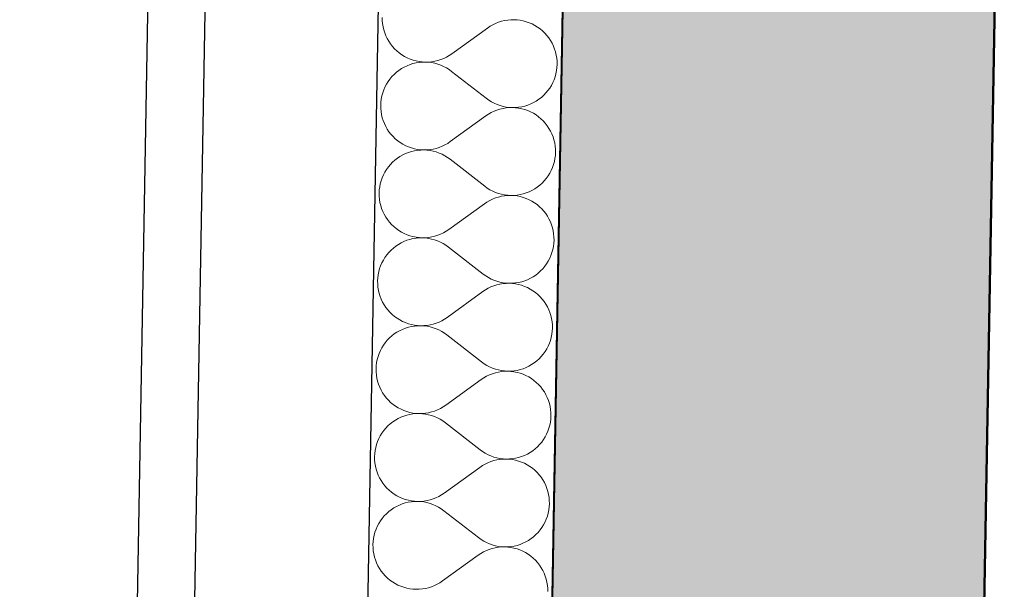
# Model space of a CAD drawing. Header units: millimetres. Extents: x -28017 to 3863, y -4271 to 20239.
# Tile 24 of 105: x -20835 to -19980, y 6533 to 7027. Entities that reach past the tile are written whole.
import ezdxf

# ---------------------------------------------------------------- set-up
doc = ezdxf.new("R2010")
doc.units = ezdxf.units.MM
doc.header["$MEASUREMENT"] = 0
doc.linetypes.add('Wipeout_Contour', pattern=[1000, 0, -1000])
for name, color, linetype in [('5._POHLED ZÁPADNÍ_2_Konstrukce - nenosné', 7, 'Continuous'), ('5._POHLED ZÁPADNÍ_2_Konstrukce - nosné', 7, 'Continuous'), ('5._POHLED ZÁPADNÍ_2_Nové_Konstrukce - nosné', 7, 'Continuous'), ('5._POHLED ZÁPADNÍ_2_Nové_Situace', 7, 'Continuous'), ('5._POHLED ZÁPADNÍ_2_Nové_Výplně - Povrchové', 7, 'Continuous'), ('5._POHLED ZÁPADNÍ_2_Nové_Výplně – Řezové', 7, 'Continuous'), ('5._POHLED ZÁPADNÍ_2_Výplně – Řezové', 7, 'Continuous')]:
    doc.layers.add(name, color=color, linetype=linetype)

# ---------------------------------------------------------------- blocks, each defined once
blk = doc.blocks.new('*X28', base_point=(-28336.19, -5790.34))
at = {"layer": '5._POHLED ZÁPADNÍ_2_Nové_Výplně – Řezové', "color": 21, "linetype": 'Continuous', "lineweight": 20, "true_color": 0xffaaaa}
for p, q in [((-20520.15, 7029.04), (-20520.1, 7026.32)), ((-20520.1, 7026.32), (-20519.86, 7023.61)), ((-20519.86, 7023.61), (-20519.42, 7020.92)), ((-20424.24, 7022.67), (-20426.61, 7021.32)), ((-20421.79, 7023.85), (-20424.24, 7022.67)), ((-20419.26, 7024.85), (-20421.79, 7023.85)), ((-20416.67, 7025.66), (-20419.26, 7024.85)), ((-20414.02, 7026.29), (-20416.67, 7025.66)), ((-20411.33, 7026.73), (-20414.02, 7026.29)), ((-20408.62, 7026.97), (-20411.33, 7026.73)), ((-20405.9, 7027.02), (-20408.62, 7026.97)), ((-20403.19, 7026.88), (-20405.9, 7027.02)), ((-20400.49, 7026.54), (-20403.19, 7026.88)), ((-20397.82, 7026.02), (-20400.49, 7026.54)), ((-20395.2, 7025.3), (-20397.82, 7026.02)), ((-20392.63, 7024.39), (-20395.2, 7025.3)), ((-20390.13, 7023.31), (-20392.63, 7024.39)), ((-20387.72, 7022.05), (-20390.13, 7023.31)), ((-20385.41, 7020.62), (-20387.72, 7022.05)), ((-20519.42, 7020.92), (-20518.79, 7018.27)), ((-20518.79, 7018.27), (-20517.98, 7015.68)), ((-20517.98, 7015.68), (-20516.98, 7013.15)), ((-20516.98, 7013.15), (-20515.81, 7010.69)), ((-20459.74, 6997.49), (-20428.87, 7019.81)), ((-20426.61, 7021.32), (-20428.87, 7019.81)), ((-20383.2, 7019.03), (-20385.41, 7020.62)), ((-20381.11, 7017.29), (-20383.2, 7019.03)), ((-20379.15, 7015.4), (-20381.11, 7017.29)), ((-20377.33, 7013.38), (-20379.15, 7015.4)), ((-20375.66, 7011.23), (-20377.33, 7013.38)), ((-20515.81, 7010.69), (-20514.46, 7008.33)), ((-20514.46, 7008.33), (-20512.95, 7006.07)), ((-20512.95, 7006.07), (-20511.28, 7003.92)), ((-20374.15, 7008.97), (-20375.66, 7011.23)), ((-20372.8, 7006.61), (-20374.15, 7008.97)), ((-20371.63, 7004.15), (-20372.8, 7006.61)), ((-20511.28, 7003.92), (-20509.46, 7001.9)), ((-20509.46, 7001.9), (-20507.5, 7000.01)), ((-20507.5, 7000.01), (-20505.41, 6998.27)), ((-20505.41, 6998.27), (-20503.2, 6996.68)), ((-20503.2, 6996.68), (-20500.89, 6995.25)), ((-20464.36, 6994.63), (-20462, 6995.98)), ((-20462, 6995.98), (-20459.74, 6997.49)), ((-20370.63, 7001.62), (-20371.63, 7004.15)), ((-20369.82, 6999.03), (-20370.63, 7001.62)), ((-20369.19, 6996.38), (-20369.82, 6999.03)), ((-20368.75, 6993.69), (-20369.19, 6996.38)), ((-20500.89, 6995.25), (-20498.48, 6993.99)), ((-20496.06, 6988.11), (-20498.6, 6987.12)), ((-20498.48, 6993.99), (-20495.98, 6992.9)), ((-20493.47, 6988.93), (-20496.06, 6988.11)), ((-20495.98, 6992.9), (-20493.41, 6992)), ((-20490.82, 6989.55), (-20493.47, 6988.93)), ((-20493.41, 6992), (-20490.79, 6991.28)), ((-20488.13, 6989.99), (-20490.82, 6989.55)), ((-20490.79, 6991.28), (-20488.12, 6990.76)), ((-20485.43, 6990.23), (-20488.13, 6989.99)), ((-20488.12, 6990.76), (-20485.42, 6990.42)), ((-20482.71, 6990.28), (-20485.43, 6990.23)), ((-20485.42, 6990.42), (-20482.71, 6990.28)), ((-20482.71, 6990.28), (-20479.99, 6990.33)), ((-20479.99, 6990.13), (-20482.71, 6990.28)), ((-20479.99, 6990.33), (-20477.28, 6990.57)), ((-20477.29, 6989.79), (-20479.99, 6990.13)), ((-20474.62, 6989.26), (-20477.29, 6989.79)), ((-20477.28, 6990.57), (-20474.59, 6991.01)), ((-20472, 6988.54), (-20474.62, 6989.26)), ((-20474.59, 6991.01), (-20471.94, 6991.64)), ((-20469.43, 6987.63), (-20472, 6988.54)), ((-20471.94, 6991.64), (-20469.35, 6992.45)), ((-20466.94, 6986.54), (-20469.43, 6987.63)), ((-20469.35, 6992.45), (-20466.82, 6993.45)), ((-20466.82, 6993.45), (-20464.36, 6994.63)), ((-20368.51, 6990.98), (-20368.75, 6993.69)), ((-20368.61, 6985.55), (-20368.46, 6988.26)), ((-20368.46, 6988.26), (-20368.51, 6990.98)), ((-20509.85, 6979.6), (-20511.74, 6977.64)), ((-20507.83, 6981.42), (-20509.85, 6979.6)), ((-20505.68, 6983.09), (-20507.83, 6981.42)), ((-20503.42, 6984.6), (-20505.68, 6983.09)), ((-20501.05, 6985.95), (-20503.42, 6984.6)), ((-20498.6, 6987.12), (-20501.05, 6985.95)), ((-20464.53, 6985.28), (-20466.94, 6986.54)), ((-20462.22, 6983.85), (-20464.53, 6985.28)), ((-20460.01, 6982.26), (-20462.22, 6983.85)), ((-20460.01, 6982.26), (-20429.94, 6958.87)), ((-20370.19, 6977.56), (-20369.48, 6980.18)), ((-20369.48, 6980.18), (-20368.94, 6982.85)), ((-20368.94, 6982.85), (-20368.61, 6985.55)), ((-20516.51, 6971.04), (-20517.77, 6968.63)), ((-20515.08, 6973.35), (-20516.51, 6971.04)), ((-20513.48, 6975.56), (-20515.08, 6973.35)), ((-20511.74, 6977.64), (-20513.48, 6975.56)), ((-20373.45, 6970.08), (-20372.19, 6972.5)), ((-20372.19, 6972.5), (-20371.1, 6974.99)), ((-20371.1, 6974.99), (-20370.19, 6977.56)), ((-20519.76, 6963.57), (-20520.48, 6960.94)), ((-20518.85, 6966.13), (-20519.76, 6963.57)), ((-20517.77, 6968.63), (-20518.85, 6966.13)), ((-20380.1, 6961.52), (-20378.21, 6963.48)), ((-20378.21, 6963.48), (-20376.47, 6965.56)), ((-20376.47, 6965.56), (-20374.88, 6967.77)), ((-20374.88, 6967.77), (-20373.45, 6970.08)), ((-20521.34, 6955.57), (-20521.49, 6952.86)), ((-20521.01, 6958.27), (-20521.34, 6955.57)), ((-20520.48, 6960.94), (-20521.01, 6958.27)), ((-20429.94, 6958.87), (-20427.74, 6957.27)), ((-20427.74, 6957.27), (-20425.42, 6955.84)), ((-20425.42, 6955.84), (-20423.01, 6954.58)), ((-20423.01, 6954.58), (-20420.52, 6953.49)), ((-20420.52, 6953.49), (-20417.95, 6952.59)), ((-20393.89, 6953.01), (-20391.35, 6954)), ((-20391.35, 6954), (-20388.9, 6955.17)), ((-20388.9, 6955.17), (-20386.54, 6956.52)), ((-20386.54, 6956.52), (-20384.27, 6958.03)), ((-20384.27, 6958.03), (-20382.12, 6959.7)), ((-20382.12, 6959.7), (-20380.1, 6961.52)), ((-20521.49, 6952.86), (-20521.44, 6950.14)), ((-20521.44, 6950.14), (-20521.2, 6947.43)), ((-20521.2, 6947.43), (-20520.76, 6944.74)), ((-20520.76, 6944.74), (-20520.13, 6942.09)), ((-20427.95, 6945.14), (-20430.21, 6943.63)), ((-20425.59, 6946.49), (-20427.95, 6945.14)), ((-20423.13, 6947.67), (-20425.59, 6946.49)), ((-20420.6, 6948.67), (-20423.13, 6947.67)), ((-20418.01, 6949.48), (-20420.6, 6948.67)), ((-20415.36, 6950.11), (-20418.01, 6949.48)), ((-20417.95, 6952.59), (-20415.33, 6951.86)), ((-20412.68, 6950.55), (-20415.36, 6950.11)), ((-20415.33, 6951.86), (-20412.66, 6951.33)), ((-20409.97, 6950.79), (-20412.68, 6950.55)), ((-20412.66, 6951.33), (-20409.96, 6950.99)), ((-20407.25, 6950.85), (-20409.97, 6950.79)), ((-20409.96, 6950.99), (-20407.25, 6950.85)), ((-20407.25, 6950.85), (-20404.53, 6950.89)), ((-20404.53, 6950.7), (-20407.25, 6950.85)), ((-20404.53, 6950.89), (-20401.82, 6951.13)), ((-20401.83, 6950.37), (-20404.53, 6950.7)), ((-20399.16, 6949.84), (-20401.83, 6950.37)), ((-20401.82, 6951.13), (-20399.13, 6951.57)), ((-20396.54, 6949.12), (-20399.16, 6949.84)), ((-20399.13, 6951.57), (-20396.48, 6952.19)), ((-20393.97, 6948.22), (-20396.54, 6949.12)), ((-20396.48, 6952.19), (-20393.89, 6953.01)), ((-20391.48, 6947.13), (-20393.97, 6948.22)), ((-20389.06, 6945.87), (-20391.48, 6947.13)), ((-20386.75, 6944.44), (-20389.06, 6945.87)), ((-20520.13, 6942.09), (-20519.32, 6939.5)), ((-20519.32, 6939.5), (-20518.32, 6936.97)), ((-20518.32, 6936.97), (-20517.15, 6934.51)), ((-20461.08, 6921.31), (-20430.21, 6943.63)), ((-20384.54, 6942.85), (-20386.75, 6944.44)), ((-20382.45, 6941.11), (-20384.54, 6942.85)), ((-20380.49, 6939.22), (-20382.45, 6941.11)), ((-20378.67, 6937.2), (-20380.49, 6939.22)), ((-20377, 6935.05), (-20378.67, 6937.2)), ((-20517.15, 6934.51), (-20515.8, 6932.15)), ((-20515.8, 6932.15), (-20514.29, 6929.89)), ((-20514.29, 6929.89), (-20512.62, 6927.74)), ((-20512.62, 6927.74), (-20510.8, 6925.72)), ((-20375.49, 6932.79), (-20377, 6935.05)), ((-20374.14, 6930.43), (-20375.49, 6932.79)), ((-20372.97, 6927.97), (-20374.14, 6930.43)), ((-20371.97, 6925.44), (-20372.97, 6927.97)), ((-20510.8, 6925.72), (-20508.84, 6923.83)), ((-20508.84, 6923.83), (-20506.75, 6922.09)), ((-20506.75, 6922.09), (-20504.54, 6920.5)), ((-20504.54, 6920.5), (-20502.23, 6919.07)), ((-20502.23, 6919.07), (-20499.82, 6917.81)), ((-20465.71, 6918.45), (-20463.34, 6919.8)), ((-20463.34, 6919.8), (-20461.08, 6921.31)), ((-20371.16, 6922.85), (-20371.97, 6925.44)), ((-20370.53, 6920.2), (-20371.16, 6922.85)), ((-20370.1, 6917.51), (-20370.53, 6920.2)), ((-20499.94, 6910.94), (-20502.39, 6909.77)), ((-20497.41, 6911.94), (-20499.94, 6910.94)), ((-20499.82, 6917.81), (-20497.32, 6916.73)), ((-20494.81, 6912.75), (-20497.41, 6911.94)), ((-20497.32, 6916.73), (-20494.76, 6915.82)), ((-20492.16, 6913.37), (-20494.81, 6912.75)), ((-20494.76, 6915.82), (-20492.13, 6915.11)), ((-20489.48, 6913.81), (-20492.16, 6913.37)), ((-20492.13, 6915.11), (-20489.46, 6914.58)), ((-20486.77, 6914.05), (-20489.48, 6913.81)), ((-20489.46, 6914.58), (-20486.76, 6914.24)), ((-20484.05, 6914.1), (-20486.77, 6914.05)), ((-20486.76, 6914.24), (-20484.05, 6914.1)), ((-20484.05, 6914.1), (-20481.33, 6914.15)), ((-20481.33, 6913.95), (-20484.05, 6914.1)), ((-20481.33, 6914.15), (-20478.62, 6914.39)), ((-20478.63, 6913.61), (-20481.33, 6913.95)), ((-20475.96, 6913.08), (-20478.63, 6913.61)), ((-20478.62, 6914.39), (-20475.93, 6914.83)), ((-20473.34, 6912.36), (-20475.96, 6913.08)), ((-20475.93, 6914.83), (-20473.28, 6915.46)), ((-20470.77, 6911.45), (-20473.34, 6912.36)), ((-20473.28, 6915.46), (-20470.69, 6916.27)), ((-20468.28, 6910.36), (-20470.77, 6911.45)), ((-20470.69, 6916.27), (-20468.16, 6917.27)), ((-20468.16, 6917.27), (-20465.71, 6918.45)), ((-20369.85, 6914.8), (-20370.1, 6917.51)), ((-20369.95, 6909.37), (-20369.8, 6912.08)), ((-20369.8, 6912.08), (-20369.85, 6914.8)), ((-20511.19, 6903.42), (-20513.08, 6901.47)), ((-20509.17, 6905.24), (-20511.19, 6903.42)), ((-20507.02, 6906.91), (-20509.17, 6905.24)), ((-20504.76, 6908.42), (-20507.02, 6906.91)), ((-20502.39, 6909.77), (-20504.76, 6908.42)), ((-20465.87, 6909.1), (-20468.28, 6910.36)), ((-20463.56, 6907.67), (-20465.87, 6909.1)), ((-20461.35, 6906.08), (-20463.56, 6907.67)), ((-20461.35, 6906.08), (-20431.28, 6882.69)), ((-20371.54, 6901.38), (-20370.82, 6904)), ((-20370.82, 6904), (-20370.29, 6906.67)), ((-20370.29, 6906.67), (-20369.95, 6909.37)), ((-20517.85, 6894.86), (-20519.11, 6892.45)), ((-20516.42, 6897.17), (-20517.85, 6894.86)), ((-20514.83, 6899.38), (-20516.42, 6897.17)), ((-20513.08, 6901.47), (-20514.83, 6899.38)), ((-20376.22, 6891.59), (-20374.79, 6893.91)), ((-20374.79, 6893.91), (-20373.53, 6896.32)), ((-20373.53, 6896.32), (-20372.44, 6898.81)), ((-20372.44, 6898.81), (-20371.54, 6901.38)), ((-20521.1, 6887.39), (-20521.82, 6884.76)), ((-20520.19, 6889.95), (-20521.1, 6887.39)), ((-20519.11, 6892.45), (-20520.19, 6889.95)), ((-20383.47, 6883.52), (-20381.44, 6885.34)), ((-20381.44, 6885.34), (-20379.55, 6887.3)), ((-20379.55, 6887.3), (-20377.81, 6889.38)), ((-20377.81, 6889.38), (-20376.22, 6891.59)), ((-20522.69, 6879.4), (-20522.83, 6876.68)), ((-20522.83, 6876.68), (-20522.78, 6873.96)), ((-20522.35, 6882.09), (-20522.69, 6879.4)), ((-20521.82, 6884.76), (-20522.35, 6882.09)), ((-20431.28, 6882.69), (-20429.08, 6881.09)), ((-20429.08, 6881.09), (-20426.76, 6879.66)), ((-20426.76, 6879.66), (-20424.35, 6878.4)), ((-20424.35, 6878.4), (-20421.86, 6877.31)), ((-20421.86, 6877.31), (-20419.29, 6876.41)), ((-20419.29, 6876.41), (-20416.67, 6875.69)), ((-20397.82, 6876.01), (-20395.23, 6876.83)), ((-20395.23, 6876.83), (-20392.7, 6877.82)), ((-20392.7, 6877.82), (-20390.24, 6879)), ((-20390.24, 6879), (-20387.88, 6880.34)), ((-20387.88, 6880.34), (-20385.61, 6881.85)), ((-20385.61, 6881.85), (-20383.47, 6883.52)), ((-20522.78, 6873.96), (-20522.54, 6871.25)), ((-20522.54, 6871.25), (-20522.1, 6868.56)), ((-20522.1, 6868.56), (-20521.48, 6865.92)), ((-20429.29, 6868.96), (-20431.55, 6867.45)), ((-20426.93, 6870.31), (-20429.29, 6868.96)), ((-20424.47, 6871.49), (-20426.93, 6870.31)), ((-20421.94, 6872.49), (-20424.47, 6871.49)), ((-20419.35, 6873.3), (-20421.94, 6872.49)), ((-20416.7, 6873.93), (-20419.35, 6873.3)), ((-20414.02, 6874.37), (-20416.7, 6873.93)), ((-20416.67, 6875.69), (-20414, 6875.15)), ((-20411.31, 6874.62), (-20414.02, 6874.37)), ((-20414, 6875.15), (-20411.3, 6874.81)), ((-20408.59, 6874.67), (-20411.31, 6874.62)), ((-20411.3, 6874.81), (-20408.59, 6874.67)), ((-20408.59, 6874.67), (-20405.87, 6874.71)), ((-20405.87, 6874.52), (-20408.59, 6874.67)), ((-20405.87, 6874.71), (-20403.16, 6874.96)), ((-20403.17, 6874.19), (-20405.87, 6874.52)), ((-20400.5, 6873.66), (-20403.17, 6874.19)), ((-20403.16, 6874.96), (-20400.47, 6875.39)), ((-20397.88, 6872.94), (-20400.5, 6873.66)), ((-20400.47, 6875.39), (-20397.82, 6876.01)), ((-20395.31, 6872.04), (-20397.88, 6872.94)), ((-20392.82, 6870.95), (-20395.31, 6872.04)), ((-20390.41, 6869.69), (-20392.82, 6870.95)), ((-20388.09, 6868.27), (-20390.41, 6869.69)), ((-20385.88, 6866.68), (-20388.09, 6868.27)), ((-20521.48, 6865.92), (-20520.66, 6863.32)), ((-20520.66, 6863.32), (-20519.66, 6860.79)), ((-20519.66, 6860.79), (-20518.49, 6858.34)), ((-20462.42, 6845.13), (-20431.55, 6867.45)), ((-20383.79, 6864.93), (-20385.88, 6866.68)), ((-20381.83, 6863.04), (-20383.79, 6864.93)), ((-20380.02, 6861.02), (-20381.83, 6863.04)), ((-20378.35, 6858.87), (-20380.02, 6861.02)), ((-20518.49, 6858.34), (-20517.14, 6855.97)), ((-20517.14, 6855.97), (-20515.63, 6853.71)), ((-20515.63, 6853.71), (-20513.96, 6851.56)), ((-20513.96, 6851.56), (-20512.14, 6849.54)), ((-20376.83, 6856.61), (-20378.35, 6858.87)), ((-20375.49, 6854.25), (-20376.83, 6856.61)), ((-20374.31, 6851.8), (-20375.49, 6854.25)), ((-20373.31, 6849.26), (-20374.31, 6851.8)), ((-20512.14, 6849.54), (-20510.18, 6847.65)), ((-20510.18, 6847.65), (-20508.09, 6845.91)), ((-20508.09, 6845.91), (-20505.89, 6844.32)), ((-20505.89, 6844.32), (-20503.57, 6842.89)), ((-20503.57, 6842.89), (-20501.16, 6841.63)), ((-20469.5, 6841.09), (-20467.05, 6842.27)), ((-20467.05, 6842.27), (-20464.68, 6843.62)), ((-20464.68, 6843.62), (-20462.42, 6845.13)), ((-20372.5, 6846.67), (-20373.31, 6849.26)), ((-20371.87, 6844.02), (-20372.5, 6846.67)), ((-20371.44, 6841.34), (-20371.87, 6844.02)), ((-20503.73, 6833.59), (-20506.1, 6832.24)), ((-20501.28, 6834.76), (-20503.73, 6833.59)), ((-20498.75, 6835.76), (-20501.28, 6834.76)), ((-20501.16, 6841.63), (-20498.66, 6840.55)), ((-20496.15, 6836.57), (-20498.75, 6835.76)), ((-20498.66, 6840.55), (-20496.1, 6839.64)), ((-20493.5, 6837.19), (-20496.15, 6836.57)), ((-20496.1, 6839.64), (-20493.47, 6838.93)), ((-20490.82, 6837.63), (-20493.5, 6837.19)), ((-20493.47, 6838.93), (-20490.8, 6838.4)), ((-20488.11, 6837.87), (-20490.82, 6837.63)), ((-20490.8, 6838.4), (-20488.1, 6838.06)), ((-20485.39, 6837.92), (-20488.11, 6837.87)), ((-20488.1, 6838.06), (-20485.39, 6837.92)), ((-20485.39, 6837.92), (-20482.67, 6837.97)), ((-20482.67, 6837.77), (-20485.39, 6837.92)), ((-20482.67, 6837.97), (-20479.96, 6838.21)), ((-20479.97, 6837.43), (-20482.67, 6837.77)), ((-20477.3, 6836.9), (-20479.97, 6837.43)), ((-20479.96, 6838.21), (-20477.27, 6838.65)), ((-20474.68, 6836.18), (-20477.3, 6836.9)), ((-20477.27, 6838.65), (-20474.63, 6839.28)), ((-20472.12, 6835.27), (-20474.68, 6836.18)), ((-20474.63, 6839.28), (-20472.03, 6840.1)), ((-20469.62, 6834.18), (-20472.12, 6835.27)), ((-20472.03, 6840.1), (-20469.5, 6841.09)), ((-20467.21, 6832.92), (-20469.62, 6834.18)), ((-20371.19, 6838.63), (-20371.44, 6841.34)), ((-20371.29, 6833.19), (-20371.14, 6835.91)), ((-20371.14, 6835.91), (-20371.19, 6838.63)), ((-20514.42, 6825.29), (-20516.17, 6823.2)), ((-20512.53, 6827.24), (-20514.42, 6825.29)), ((-20510.51, 6829.06), (-20512.53, 6827.24)), ((-20508.36, 6830.73), (-20510.51, 6829.06)), ((-20506.1, 6832.24), (-20508.36, 6830.73)), ((-20464.9, 6831.49), (-20467.21, 6832.92)), ((-20462.69, 6829.9), (-20464.9, 6831.49)), ((-20462.69, 6829.9), (-20432.62, 6806.51)), ((-20373.78, 6822.63), (-20372.88, 6825.2)), ((-20372.88, 6825.2), (-20372.16, 6827.82)), ((-20372.16, 6827.82), (-20371.63, 6830.49)), ((-20371.63, 6830.49), (-20371.29, 6833.19)), ((-20519.19, 6818.68), (-20520.45, 6816.27)), ((-20517.76, 6820.99), (-20519.19, 6818.68)), ((-20516.17, 6823.2), (-20517.76, 6820.99)), ((-20377.56, 6815.41), (-20376.13, 6817.73)), ((-20376.13, 6817.73), (-20374.87, 6820.14)), ((-20374.87, 6820.14), (-20373.78, 6822.63)), ((-20523.16, 6808.58), (-20523.69, 6805.92)), ((-20522.44, 6811.21), (-20523.16, 6808.58)), ((-20521.53, 6813.77), (-20522.44, 6811.21)), ((-20520.45, 6816.27), (-20521.53, 6813.77)), ((-20384.81, 6807.34), (-20382.78, 6809.16)), ((-20382.78, 6809.16), (-20380.89, 6811.12)), ((-20380.89, 6811.12), (-20379.15, 6813.21)), ((-20379.15, 6813.21), (-20377.56, 6815.41)), ((-20524.03, 6803.22), (-20524.17, 6800.5)), ((-20524.17, 6800.5), (-20524.12, 6797.78)), ((-20523.69, 6805.92), (-20524.03, 6803.22)), ((-20432.62, 6806.51), (-20430.42, 6804.92)), ((-20430.42, 6804.92), (-20428.1, 6803.48)), ((-20428.1, 6803.48), (-20425.69, 6802.22)), ((-20425.69, 6802.22), (-20423.2, 6801.13)), ((-20423.2, 6801.13), (-20420.64, 6800.23)), ((-20420.64, 6800.23), (-20418.01, 6799.51)), ((-20418.01, 6799.51), (-20415.34, 6798.97)), ((-20401.81, 6799.21), (-20399.17, 6799.84)), ((-20399.17, 6799.84), (-20396.57, 6800.65)), ((-20396.57, 6800.65), (-20394.04, 6801.64)), ((-20394.04, 6801.64), (-20391.58, 6802.82)), ((-20391.58, 6802.82), (-20389.22, 6804.16)), ((-20389.22, 6804.16), (-20386.96, 6805.67)), ((-20386.96, 6805.67), (-20384.81, 6807.34)), ((-20524.12, 6797.78), (-20523.88, 6795.07)), ((-20523.88, 6795.07), (-20523.44, 6792.38)), ((-20523.44, 6792.38), (-20522.82, 6789.74)), ((-20463.77, 6768.96), (-20432.89, 6791.27)), ((-20430.63, 6792.79), (-20432.89, 6791.27)), ((-20428.27, 6794.13), (-20430.63, 6792.79)), ((-20425.82, 6795.31), (-20428.27, 6794.13)), ((-20423.29, 6796.31), (-20425.82, 6795.31)), ((-20420.69, 6797.13), (-20423.29, 6796.31)), ((-20418.04, 6797.75), (-20420.69, 6797.13)), ((-20415.36, 6798.19), (-20418.04, 6797.75)), ((-20412.65, 6798.44), (-20415.36, 6798.19)), ((-20415.34, 6798.97), (-20412.65, 6798.63)), ((-20412.65, 6798.63), (-20409.93, 6798.49)), ((-20409.93, 6798.49), (-20412.65, 6798.44)), ((-20409.93, 6798.49), (-20407.21, 6798.54)), ((-20407.21, 6798.34), (-20409.93, 6798.49)), ((-20407.21, 6798.54), (-20404.5, 6798.78)), ((-20404.51, 6798.01), (-20407.21, 6798.34)), ((-20401.84, 6797.48), (-20404.51, 6798.01)), ((-20404.5, 6798.78), (-20401.81, 6799.21)), ((-20399.22, 6796.76), (-20401.84, 6797.48)), ((-20396.65, 6795.86), (-20399.22, 6796.76)), ((-20394.16, 6794.77), (-20396.65, 6795.86)), ((-20391.75, 6793.52), (-20394.16, 6794.77)), ((-20389.43, 6792.09), (-20391.75, 6793.52)), ((-20387.22, 6790.5), (-20389.43, 6792.09)), ((-20522.82, 6789.74), (-20522, 6787.14)), ((-20522, 6787.14), (-20521.01, 6784.61)), ((-20521.01, 6784.61), (-20519.83, 6782.16)), ((-20385.13, 6788.75), (-20387.22, 6790.5)), ((-20383.18, 6786.87), (-20385.13, 6788.75)), ((-20381.36, 6784.84), (-20383.18, 6786.87)), ((-20379.69, 6782.7), (-20381.36, 6784.84)), ((-20378.17, 6780.43), (-20379.69, 6782.7)), ((-20519.83, 6782.16), (-20518.48, 6779.79)), ((-20518.48, 6779.79), (-20516.97, 6777.53)), ((-20516.97, 6777.53), (-20515.3, 6775.38)), ((-20515.3, 6775.38), (-20513.48, 6773.36)), ((-20376.83, 6778.07), (-20378.17, 6780.43)), ((-20375.65, 6775.62), (-20376.83, 6778.07)), ((-20374.65, 6773.09), (-20375.65, 6775.62)), ((-20513.48, 6773.36), (-20511.52, 6771.47)), ((-20511.52, 6771.47), (-20509.43, 6769.73)), ((-20509.43, 6769.73), (-20507.23, 6768.14)), ((-20507.23, 6768.14), (-20504.91, 6766.71)), ((-20504.91, 6766.71), (-20502.5, 6765.45)), ((-20502.5, 6765.45), (-20500, 6764.37)), ((-20470.84, 6764.92), (-20468.39, 6766.09)), ((-20468.39, 6766.09), (-20466.03, 6767.44)), ((-20466.03, 6767.44), (-20463.77, 6768.96)), ((-20373.84, 6770.49), (-20374.65, 6773.09)), ((-20373.21, 6767.84), (-20373.84, 6770.49)), ((-20372.78, 6765.16), (-20373.21, 6767.84)), ((-20505.08, 6757.41), (-20507.44, 6756.06)), ((-20502.62, 6758.58), (-20505.08, 6757.41)), ((-20500.09, 6759.58), (-20502.62, 6758.58)), ((-20497.49, 6760.39), (-20500.09, 6759.58)), ((-20500, 6764.37), (-20497.44, 6763.47)), ((-20494.84, 6761.02), (-20497.49, 6760.39)), ((-20497.44, 6763.47), (-20494.81, 6762.75)), ((-20492.16, 6761.45), (-20494.84, 6761.02)), ((-20494.81, 6762.75), (-20492.15, 6762.22)), ((-20489.45, 6761.69), (-20492.16, 6761.45)), ((-20492.15, 6762.22), (-20489.45, 6761.88)), ((-20489.45, 6761.88), (-20486.73, 6761.74)), ((-20486.73, 6761.74), (-20489.45, 6761.69)), ((-20486.73, 6761.74), (-20484.01, 6761.79)), ((-20484.01, 6761.59), (-20486.73, 6761.74)), ((-20484.01, 6761.79), (-20481.3, 6762.04)), ((-20481.31, 6761.25), (-20484.01, 6761.59)), ((-20478.65, 6760.72), (-20481.31, 6761.25)), ((-20481.3, 6762.04), (-20478.61, 6762.47)), ((-20476.02, 6760), (-20478.65, 6760.72)), ((-20478.61, 6762.47), (-20475.97, 6763.1)), ((-20473.46, 6759.09), (-20476.02, 6760)), ((-20475.97, 6763.1), (-20473.37, 6763.92)), ((-20470.96, 6758.01), (-20473.46, 6759.09)), ((-20473.37, 6763.92), (-20470.84, 6764.92)), ((-20468.55, 6756.74), (-20470.96, 6758.01)), ((-20466.24, 6755.31), (-20468.55, 6756.74)), ((-20372.97, 6754.31), (-20372.63, 6757.01)), ((-20372.53, 6762.45), (-20372.78, 6765.16)), ((-20372.63, 6757.01), (-20372.49, 6759.73)), ((-20372.49, 6759.73), (-20372.53, 6762.45)), ((-20515.76, 6749.11), (-20517.51, 6747.02)), ((-20513.87, 6751.07), (-20515.76, 6749.11)), ((-20511.85, 6752.88), (-20513.87, 6751.07)), ((-20509.7, 6754.55), (-20511.85, 6752.88)), ((-20507.44, 6756.06), (-20509.7, 6754.55)), ((-20464.03, 6753.72), (-20466.24, 6755.31)), ((-20464.03, 6753.72), (-20433.97, 6730.33)), ((-20375.12, 6746.45), (-20374.22, 6749.02)), ((-20374.22, 6749.02), (-20373.5, 6751.64)), ((-20373.5, 6751.64), (-20372.97, 6754.31)), ((-20521.79, 6740.09), (-20522.88, 6737.59)), ((-20520.53, 6742.5), (-20521.79, 6740.09)), ((-20519.1, 6744.81), (-20520.53, 6742.5)), ((-20517.51, 6747.02), (-20519.1, 6744.81)), ((-20378.9, 6739.23), (-20377.47, 6741.55)), ((-20377.47, 6741.55), (-20376.21, 6743.96)), ((-20376.21, 6743.96), (-20375.12, 6746.45)), ((-20524.5, 6732.41), (-20525.03, 6729.74)), ((-20523.78, 6735.03), (-20524.5, 6732.41)), ((-20522.88, 6737.59), (-20523.78, 6735.03)), ((-20388.3, 6729.5), (-20386.15, 6731.16)), ((-20386.15, 6731.16), (-20384.12, 6732.98)), ((-20384.12, 6732.98), (-20382.24, 6734.94)), ((-20382.24, 6734.94), (-20380.49, 6737.03)), ((-20380.49, 6737.03), (-20378.9, 6739.23)), ((-20525.37, 6727.04), (-20525.51, 6724.32)), ((-20525.51, 6724.32), (-20525.46, 6721.6)), ((-20525.03, 6729.74), (-20525.37, 6727.04)), ((-20433.97, 6730.33), (-20431.76, 6728.74)), ((-20431.76, 6728.74), (-20429.45, 6727.31)), ((-20429.45, 6727.31), (-20427.04, 6726.04)), ((-20427.04, 6726.04), (-20424.54, 6724.96)), ((-20424.54, 6724.96), (-20421.98, 6724.05)), ((-20421.98, 6724.05), (-20419.35, 6723.33)), ((-20419.35, 6723.33), (-20416.69, 6722.8)), ((-20416.69, 6722.8), (-20413.99, 6722.46)), ((-20408.55, 6722.36), (-20405.84, 6722.6)), ((-20405.84, 6722.6), (-20403.15, 6723.03)), ((-20403.15, 6723.03), (-20400.51, 6723.66)), ((-20400.51, 6723.66), (-20397.91, 6724.47)), ((-20397.91, 6724.47), (-20395.38, 6725.47)), ((-20395.38, 6725.47), (-20392.92, 6726.64)), ((-20392.92, 6726.64), (-20390.56, 6727.98)), ((-20390.56, 6727.98), (-20388.3, 6729.5)), ((-20525.46, 6721.6), (-20525.22, 6718.89)), ((-20525.22, 6718.89), (-20524.79, 6716.21)), ((-20524.79, 6716.21), (-20524.16, 6713.56)), ((-20465.11, 6692.78), (-20434.23, 6715.09)), ((-20431.97, 6716.61), (-20434.23, 6715.09)), ((-20429.61, 6717.96), (-20431.97, 6716.61)), ((-20427.16, 6719.13), (-20429.61, 6717.96)), ((-20424.63, 6720.13), (-20427.16, 6719.13)), ((-20422.03, 6720.95), (-20424.63, 6720.13)), ((-20419.38, 6721.58), (-20422.03, 6720.95)), ((-20416.7, 6722.01), (-20419.38, 6721.58)), ((-20413.99, 6722.26), (-20416.7, 6722.01)), ((-20413.99, 6722.46), (-20411.27, 6722.31)), ((-20411.27, 6722.31), (-20413.99, 6722.26)), ((-20411.27, 6722.31), (-20408.55, 6722.36)), ((-20408.55, 6722.17), (-20411.27, 6722.31)), ((-20405.85, 6721.83), (-20408.55, 6722.17)), ((-20403.19, 6721.3), (-20405.85, 6721.83)), ((-20400.56, 6720.58), (-20403.19, 6721.3)), ((-20397.99, 6719.68), (-20400.56, 6720.58)), ((-20395.5, 6718.6), (-20397.99, 6719.68)), ((-20393.09, 6717.34), (-20395.5, 6718.6)), ((-20390.77, 6715.91), (-20393.09, 6717.34)), ((-20388.56, 6714.32), (-20390.77, 6715.91)), ((-20386.48, 6712.58), (-20388.56, 6714.32)), ((-20524.16, 6713.56), (-20523.34, 6710.96)), ((-20523.34, 6710.96), (-20522.35, 6708.43)), ((-20522.35, 6708.43), (-20521.17, 6705.98)), ((-20521.17, 6705.98), (-20519.83, 6703.61)), ((-20384.52, 6710.69), (-20386.48, 6712.58)), ((-20382.7, 6708.66), (-20384.52, 6710.69)), ((-20381.03, 6706.52), (-20382.7, 6708.66)), ((-20379.52, 6704.26), (-20381.03, 6706.52)), ((-20519.83, 6703.61), (-20518.31, 6701.35)), ((-20518.31, 6701.35), (-20516.64, 6699.21)), ((-20516.64, 6699.21), (-20514.82, 6697.18)), ((-20514.82, 6697.18), (-20512.86, 6695.29)), ((-20378.17, 6701.89), (-20379.52, 6704.26)), ((-20376.99, 6699.44), (-20378.17, 6701.89)), ((-20376, 6696.91), (-20376.99, 6699.44)), ((-20512.86, 6695.29), (-20510.78, 6693.55)), ((-20510.78, 6693.55), (-20508.57, 6691.96)), ((-20508.57, 6691.96), (-20506.25, 6690.53)), ((-20506.25, 6690.53), (-20503.84, 6689.27)), ((-20503.84, 6689.27), (-20501.35, 6688.19)), ((-20474.71, 6687.74), (-20472.18, 6688.74)), ((-20472.18, 6688.74), (-20469.73, 6689.91)), ((-20469.73, 6689.91), (-20467.37, 6691.26)), ((-20467.37, 6691.26), (-20465.11, 6692.78)), ((-20375.18, 6694.31), (-20376, 6696.91)), ((-20374.56, 6691.66), (-20375.18, 6694.31)), ((-20374.12, 6688.98), (-20374.56, 6691.66)), ((-20373.88, 6686.27), (-20374.12, 6688.98)), ((-20508.78, 6679.89), (-20511.04, 6678.37)), ((-20506.42, 6681.23), (-20508.78, 6679.89)), ((-20503.96, 6682.4), (-20506.42, 6681.23)), ((-20501.43, 6683.4), (-20503.96, 6682.4)), ((-20498.83, 6684.21), (-20501.43, 6683.4)), ((-20501.35, 6688.19), (-20498.78, 6687.29)), ((-20496.19, 6684.84), (-20498.83, 6684.21)), ((-20498.78, 6687.29), (-20496.16, 6686.57)), ((-20493.5, 6685.27), (-20496.19, 6684.84)), ((-20496.16, 6686.57), (-20493.49, 6686.04)), ((-20490.79, 6685.51), (-20493.5, 6685.27)), ((-20493.49, 6686.04), (-20490.79, 6685.7)), ((-20490.79, 6685.7), (-20488.07, 6685.56)), ((-20488.07, 6685.56), (-20490.79, 6685.51)), ((-20488.07, 6685.56), (-20485.35, 6685.61)), ((-20485.35, 6685.41), (-20488.07, 6685.56)), ((-20485.35, 6685.61), (-20482.64, 6685.86)), ((-20482.66, 6685.07), (-20485.35, 6685.41)), ((-20479.99, 6684.54), (-20482.66, 6685.07)), ((-20482.64, 6685.86), (-20479.96, 6686.29)), ((-20477.36, 6683.82), (-20479.99, 6684.54)), ((-20479.96, 6686.29), (-20477.31, 6686.92)), ((-20474.8, 6682.91), (-20477.36, 6683.82)), ((-20477.31, 6686.92), (-20474.71, 6687.74)), ((-20472.3, 6681.83), (-20474.8, 6682.91)), ((-20469.89, 6680.56), (-20472.3, 6681.83)), ((-20467.58, 6679.13), (-20469.89, 6680.56)), ((-20374.31, 6678.13), (-20373.97, 6680.83)), ((-20373.97, 6680.83), (-20373.83, 6683.55)), ((-20373.83, 6683.55), (-20373.88, 6686.27)), ((-20517.11, 6672.93), (-20518.85, 6670.84)), ((-20515.22, 6674.89), (-20517.11, 6672.93)), ((-20513.19, 6676.71), (-20515.22, 6674.89)), ((-20511.04, 6678.37), (-20513.19, 6676.71)), ((-20465.38, 6677.54), (-20467.58, 6679.13)), ((-20465.38, 6677.54), (-20435.31, 6654.15)), ((-20376.47, 6670.28), (-20375.56, 6672.84)), ((-20375.56, 6672.84), (-20374.84, 6675.46)), ((-20374.84, 6675.46), (-20374.31, 6678.13)), ((-20523.13, 6663.91), (-20524.22, 6661.42)), ((-20521.87, 6666.32), (-20523.13, 6663.91)), ((-20520.44, 6668.64), (-20521.87, 6666.32)), ((-20518.85, 6670.84), (-20520.44, 6668.64)), ((-20381.83, 6660.85), (-20380.24, 6663.06)), ((-20380.24, 6663.06), (-20378.81, 6665.37)), ((-20378.81, 6665.37), (-20377.55, 6667.78)), ((-20377.55, 6667.78), (-20376.47, 6670.28)), ((-20525.84, 6656.23), (-20526.37, 6653.56)), ((-20525.12, 6658.85), (-20525.84, 6656.23)), ((-20524.22, 6661.42), (-20525.12, 6658.85)), ((-20389.64, 6653.32), (-20387.49, 6654.99)), ((-20387.49, 6654.99), (-20385.47, 6656.8)), ((-20385.47, 6656.8), (-20383.58, 6658.76)), ((-20383.58, 6658.76), (-20381.83, 6660.85)), ((-20526.71, 6650.86), (-20526.86, 6648.14)), ((-20526.86, 6648.14), (-20526.81, 6645.42)), ((-20526.37, 6653.56), (-20526.71, 6650.86)), ((-20435.31, 6654.15), (-20433.1, 6652.56)), ((-20433.1, 6652.56), (-20430.79, 6651.13)), ((-20430.79, 6651.13), (-20428.38, 6649.86)), ((-20428.38, 6649.86), (-20425.88, 6648.78)), ((-20425.88, 6648.78), (-20423.32, 6647.87)), ((-20423.32, 6647.87), (-20420.7, 6647.15)), ((-20418.04, 6645.83), (-20420.73, 6645.4)), ((-20420.7, 6647.15), (-20418.03, 6646.62)), ((-20415.33, 6646.08), (-20418.04, 6645.83)), ((-20418.03, 6646.62), (-20415.33, 6646.28)), ((-20415.33, 6646.28), (-20412.61, 6646.13)), ((-20412.61, 6646.13), (-20415.33, 6646.08)), ((-20412.61, 6646.13), (-20409.89, 6646.18)), ((-20409.89, 6645.99), (-20412.61, 6646.13)), ((-20409.89, 6646.18), (-20407.18, 6646.42)), ((-20407.2, 6645.65), (-20409.89, 6645.99)), ((-20407.18, 6646.42), (-20404.5, 6646.85)), ((-20404.5, 6646.85), (-20401.85, 6647.48)), ((-20401.85, 6647.48), (-20399.25, 6648.29)), ((-20399.25, 6648.29), (-20396.72, 6649.29)), ((-20396.72, 6649.29), (-20394.27, 6650.46)), ((-20394.27, 6650.46), (-20391.9, 6651.81)), ((-20391.9, 6651.81), (-20389.64, 6653.32)), ((-20526.81, 6645.42), (-20526.56, 6642.71)), ((-20526.56, 6642.71), (-20526.13, 6640.03)), ((-20526.13, 6640.03), (-20525.5, 6637.38)), ((-20525.5, 6637.38), (-20524.69, 6634.78)), ((-20466.45, 6616.6), (-20435.57, 6638.91)), ((-20433.31, 6640.43), (-20435.57, 6638.91)), ((-20430.95, 6641.78), (-20433.31, 6640.43)), ((-20428.5, 6642.95), (-20430.95, 6641.78)), ((-20425.97, 6643.95), (-20428.5, 6642.95)), ((-20423.37, 6644.77), (-20425.97, 6643.95)), ((-20420.73, 6645.4), (-20423.37, 6644.77)), ((-20404.53, 6645.12), (-20407.2, 6645.65)), ((-20401.9, 6644.4), (-20404.53, 6645.12)), ((-20399.34, 6643.5), (-20401.9, 6644.4)), ((-20396.84, 6642.42), (-20399.34, 6643.5)), ((-20394.43, 6641.16), (-20396.84, 6642.42)), ((-20392.11, 6639.73), (-20394.43, 6641.16)), ((-20389.91, 6638.14), (-20392.11, 6639.73)), ((-20387.82, 6636.4), (-20389.91, 6638.14)), ((-20524.69, 6634.78), (-20523.69, 6632.25)), ((-20523.69, 6632.25), (-20522.51, 6629.8)), ((-20522.51, 6629.8), (-20521.17, 6627.44)), ((-20385.86, 6634.51), (-20387.82, 6636.4)), ((-20384.04, 6632.49), (-20385.86, 6634.51)), ((-20382.37, 6630.34), (-20384.04, 6632.49)), ((-20380.86, 6628.08), (-20382.37, 6630.34)), ((-20521.17, 6627.44), (-20519.65, 6625.17)), ((-20519.65, 6625.17), (-20517.98, 6623.03)), ((-20517.98, 6623.03), (-20516.16, 6621)), ((-20516.16, 6621), (-20514.21, 6619.12)), ((-20379.51, 6625.71), (-20380.86, 6628.08)), ((-20378.33, 6623.26), (-20379.51, 6625.71)), ((-20377.34, 6620.73), (-20378.33, 6623.26)), ((-20376.52, 6618.13), (-20377.34, 6620.73)), ((-20514.21, 6619.12), (-20512.12, 6617.37)), ((-20512.12, 6617.37), (-20509.91, 6615.78)), ((-20509.91, 6615.78), (-20507.59, 6614.35)), ((-20507.59, 6614.35), (-20505.18, 6613.1)), ((-20505.18, 6613.1), (-20502.69, 6612.01)), ((-20502.69, 6612.01), (-20500.12, 6611.11)), ((-20478.65, 6610.74), (-20476.06, 6611.56)), ((-20476.06, 6611.56), (-20473.52, 6612.56)), ((-20473.52, 6612.56), (-20471.07, 6613.73)), ((-20471.07, 6613.73), (-20468.71, 6615.08)), ((-20468.71, 6615.08), (-20466.45, 6616.6)), ((-20375.9, 6615.49), (-20376.52, 6618.13)), ((-20375.46, 6612.8), (-20375.9, 6615.49)), ((-20375.22, 6610.09), (-20375.46, 6612.8)), ((-20510.12, 6603.71), (-20512.38, 6602.2)), ((-20507.76, 6605.05), (-20510.12, 6603.71)), ((-20505.3, 6606.23), (-20507.76, 6605.05)), ((-20502.77, 6607.22), (-20505.3, 6606.23)), ((-20500.18, 6608.03), (-20502.77, 6607.22)), ((-20497.53, 6608.66), (-20500.18, 6608.03)), ((-20500.12, 6611.11), (-20497.5, 6610.39)), ((-20494.84, 6609.09), (-20497.53, 6608.66)), ((-20497.5, 6610.39), (-20494.83, 6609.86)), ((-20492.13, 6609.33), (-20494.84, 6609.09)), ((-20494.83, 6609.86), (-20492.13, 6609.53)), ((-20492.13, 6609.53), (-20489.41, 6609.38)), ((-20489.41, 6609.38), (-20492.13, 6609.33)), ((-20489.41, 6609.38), (-20486.69, 6609.43)), ((-20486.7, 6609.24), (-20489.41, 6609.38)), ((-20484, 6608.89), (-20486.7, 6609.24)), ((-20486.69, 6609.43), (-20483.98, 6609.68)), ((-20481.33, 6608.36), (-20484, 6608.89)), ((-20483.98, 6609.68), (-20481.3, 6610.12)), ((-20478.71, 6607.64), (-20481.33, 6608.36)), ((-20481.3, 6610.12), (-20478.65, 6610.74)), ((-20476.14, 6606.74), (-20478.71, 6607.64)), ((-20473.65, 6605.65), (-20476.14, 6606.74)), ((-20471.24, 6604.39), (-20473.65, 6605.65)), ((-20468.92, 6602.95), (-20471.24, 6604.39)), ((-20466.72, 6601.36), (-20468.92, 6602.95)), ((-20375.65, 6601.95), (-20375.31, 6604.65)), ((-20375.31, 6604.65), (-20375.17, 6607.37)), ((-20375.17, 6607.37), (-20375.22, 6610.09)), ((-20520.19, 6594.66), (-20521.78, 6592.46)), ((-20518.45, 6596.75), (-20520.19, 6594.66)), ((-20516.56, 6598.71), (-20518.45, 6596.75)), ((-20514.53, 6600.53), (-20516.56, 6598.71)), ((-20512.38, 6602.2), (-20514.53, 6600.53)), ((-20466.72, 6601.36), (-20436.65, 6577.97)), ((-20377.81, 6594.1), (-20376.9, 6596.66)), ((-20376.9, 6596.66), (-20376.18, 6599.29)), ((-20376.18, 6599.29), (-20375.65, 6601.95)), ((-20524.47, 6587.73), (-20525.56, 6585.24)), ((-20523.21, 6590.14), (-20524.47, 6587.73)), ((-20521.78, 6592.46), (-20523.21, 6590.14)), ((-20383.17, 6584.67), (-20381.58, 6586.88)), ((-20381.58, 6586.88), (-20380.15, 6589.19)), ((-20380.15, 6589.19), (-20378.89, 6591.6)), ((-20378.89, 6591.6), (-20377.81, 6594.1)), ((-20527.71, 6577.38), (-20528.05, 6574.68)), ((-20527.18, 6580.05), (-20527.71, 6577.38)), ((-20526.46, 6582.67), (-20527.18, 6580.05)), ((-20525.56, 6585.24), (-20526.46, 6582.67)), ((-20436.65, 6577.97), (-20434.44, 6576.38)), ((-20390.98, 6577.14), (-20388.83, 6578.81)), ((-20388.83, 6578.81), (-20386.81, 6580.62)), ((-20386.81, 6580.62), (-20384.92, 6582.58)), ((-20384.92, 6582.58), (-20383.17, 6584.67)), ((-20528.05, 6574.68), (-20528.2, 6571.96)), ((-20528.2, 6571.96), (-20528.15, 6569.24)), ((-20528.15, 6569.24), (-20527.9, 6566.53)), ((-20434.44, 6576.38), (-20432.13, 6574.95)), ((-20432.13, 6574.95), (-20429.72, 6573.69)), ((-20429.72, 6573.69), (-20427.23, 6572.6)), ((-20427.23, 6572.6), (-20424.66, 6571.69)), ((-20422.07, 6569.22), (-20424.71, 6568.59)), ((-20424.66, 6571.69), (-20422.04, 6570.97)), ((-20419.38, 6569.66), (-20422.07, 6569.22)), ((-20422.04, 6570.97), (-20419.37, 6570.44)), ((-20416.67, 6569.9), (-20419.38, 6569.66)), ((-20419.37, 6570.44), (-20416.67, 6570.1)), ((-20416.67, 6570.1), (-20413.95, 6569.95)), ((-20413.95, 6569.95), (-20416.67, 6569.9)), ((-20413.95, 6569.95), (-20411.23, 6570)), ((-20411.24, 6569.81), (-20413.95, 6569.95)), ((-20408.54, 6569.47), (-20411.24, 6569.81)), ((-20411.23, 6570), (-20408.52, 6570.24)), ((-20405.87, 6568.94), (-20408.54, 6569.47)), ((-20408.52, 6570.24), (-20405.84, 6570.68)), ((-20403.24, 6568.23), (-20405.87, 6568.94)), ((-20405.84, 6570.68), (-20403.19, 6571.3)), ((-20403.19, 6571.3), (-20400.59, 6572.11)), ((-20400.59, 6572.11), (-20398.06, 6573.11)), ((-20398.06, 6573.11), (-20395.61, 6574.28)), ((-20395.61, 6574.28), (-20393.24, 6575.63)), ((-20393.24, 6575.63), (-20390.98, 6577.14)), ((-20527.9, 6566.53), (-20527.47, 6563.85)), ((-20527.47, 6563.85), (-20526.84, 6561.2)), ((-20526.84, 6561.2), (-20526.03, 6558.61)), ((-20467.79, 6540.42), (-20436.92, 6562.74)), ((-20434.66, 6564.25), (-20436.92, 6562.74)), ((-20432.29, 6565.6), (-20434.66, 6564.25)), ((-20429.84, 6566.78), (-20432.29, 6565.6)), ((-20427.31, 6567.77), (-20429.84, 6566.78)), ((-20424.71, 6568.59), (-20427.31, 6567.77)), ((-20400.68, 6567.32), (-20403.24, 6568.23)), ((-20398.18, 6566.24), (-20400.68, 6567.32)), ((-20395.77, 6564.98), (-20398.18, 6566.24)), ((-20393.46, 6563.55), (-20395.77, 6564.98)), ((-20391.25, 6561.96), (-20393.46, 6563.55)), ((-20389.16, 6560.22), (-20391.25, 6561.96)), ((-20526.03, 6558.61), (-20525.03, 6556.07)), ((-20525.03, 6556.07), (-20523.86, 6553.62)), ((-20523.86, 6553.62), (-20522.51, 6551.26)), ((-20387.2, 6558.33), (-20389.16, 6560.22)), ((-20385.38, 6556.31), (-20387.2, 6558.33)), ((-20383.71, 6554.16), (-20385.38, 6556.31)), ((-20382.2, 6551.9), (-20383.71, 6554.16)), ((-20380.85, 6549.53), (-20382.2, 6551.9)), ((-20522.51, 6551.26), (-20521, 6549)), ((-20521, 6549), (-20519.33, 6546.85)), ((-20519.33, 6546.85), (-20517.51, 6544.83)), ((-20517.51, 6544.83), (-20515.55, 6542.94)), ((-20379.68, 6547.08), (-20380.85, 6549.53)), ((-20378.68, 6544.55), (-20379.68, 6547.08)), ((-20377.87, 6541.95), (-20378.68, 6544.55)), ((-20515.55, 6542.94), (-20513.46, 6541.19)), ((-20513.46, 6541.19), (-20511.25, 6539.6)), ((-20511.25, 6539.6), (-20508.94, 6538.18)), ((-20508.94, 6538.18), (-20506.52, 6536.92)), ((-20506.52, 6536.92), (-20504.03, 6535.83)), ((-20504.03, 6535.83), (-20501.46, 6534.93)), ((-20501.46, 6534.93), (-20498.84, 6534.21)), ((-20479.99, 6534.57), (-20477.4, 6535.38)), ((-20477.4, 6535.38), (-20474.87, 6536.38)), ((-20474.87, 6536.38), (-20472.41, 6537.56)), ((-20472.41, 6537.56), (-20470.05, 6538.91)), ((-20470.05, 6538.91), (-20467.79, 6540.42)), ((-20377.24, 6539.31), (-20377.87, 6541.95)), ((-20376.8, 6536.62), (-20377.24, 6539.31)), ((-20376.56, 6533.91), (-20376.8, 6536.62)), ((-20498.84, 6534.21), (-20496.17, 6533.68)), ((-20496.17, 6533.68), (-20493.47, 6533.35)), ((-20493.47, 6533.35), (-20490.75, 6533.2)), ((-20490.75, 6533.2), (-20488.03, 6533.25)), ((-20488.03, 6533.25), (-20485.32, 6533.5)), ((-20485.32, 6533.5), (-20482.64, 6533.94)), ((-20482.64, 6533.94), (-20479.99, 6534.57)), ((-20376.51, 6531.19), (-20376.56, 6533.91))]:
    blk.add_line(p, q, dxfattribs=at)

msp = doc.modelspace()

# ---------------------------------------------------------------- hatches: boundary and pattern name
at = {"layer": '5._POHLED ZÁPADNÍ_2_Výplně – Řezové', "linetype": 'Continuous', "lineweight": 13}
msp.add_hatch(color=254, dxfattribs=at).paths.add_polyline_path([(-20382.34, 5983.82), (-20007.4, 5977.22), (-19980.48, 7505.7), (-20355.42, 7512.3)])

# ---------------------------------------------------------------- linework, layer by layer
at = {"layer": '5._POHLED ZÁPADNÍ_2_Konstrukce - nosné', "color": 7, "linetype": 'Continuous', "lineweight": 50, "flags": 128}
for points in [[(-20355.42, 7512.3), (-20382.34, 5983.82)], [(-20007.4, 5977.22), (-19984.86, 7257.02)]]:
    msp.add_lwpolyline(points, dxfattribs=at)

# ---------------------------------------------------------------- wipeouts: each hides what was drawn before it
at = {"color": 254, "linetype": 'Wipeout_Contour', "lineweight": 0, "ltscale": 87829.541372}
msp.add_wipeout([(-20665.38, 10358), (-20834.68, 724.51), (-20784.69, 723.63), (-20615.46, 10352.94)], dxfattribs=at).dxf.layer = '5._POHLED ZÁPADNÍ_2_Nové_Výplně - Povrchové'

# ---------------------------------------------------------------- next in the draw order: linework, layer by layer
at = {"layer": '5._POHLED ZÁPADNÍ_2_Nové_Situace', "color": 1, "linetype": 'Continuous', "lineweight": 25, "flags": 128}
for points in [[(-20664.49, 10408.17), (-20834.68, 724.51)], [(-20784.69, 723.63), (-20615.46, 10352.94)]]:
    msp.add_lwpolyline(points, dxfattribs=at)

# ---------------------------------------------------------------- next in the draw order: wipeouts: each hides what was drawn before it
at = {"color": 254, "linetype": 'Wipeout_Contour', "lineweight": 0, "ltscale": 129213.79323}
msp.add_wipeout([(-20543.72, 5906.77), (-20393.74, 5904.13), (-20383.74, 5903.96), (-20353.1, 7644.45), (-20363.1, 7644.63), (-20513.07, 7647.27)], dxfattribs=at).dxf.layer = '5._POHLED ZÁPADNÍ_2_Nové_Výplně – Řezové'

# ---------------------------------------------------------------- next in the draw order: linework, layer by layer
at = {"layer": '5._POHLED ZÁPADNÍ_2_Nové_Konstrukce - nosné', "color": 1, "linetype": 'Continuous', "lineweight": 25, "flags": 128}
for points in [[(-20513.07, 7647.27), (-20543.72, 5906.77)], [(-20383.74, 5903.96), (-20353.1, 7644.45)]]:
    msp.add_lwpolyline(points, dxfattribs=at)

# ---------------------------------------------------------------- next in the draw order: block references
at = {"layer": '5._POHLED ZÁPADNÍ_2_Konstrukce - nenosné', "color": 9, "linetype": 'Continuous', "lineweight": 13}
msp.add_blockref('*X28', (-28336.19, -5790.34), dxfattribs=at)

doc.saveas('drawing.dxf')
